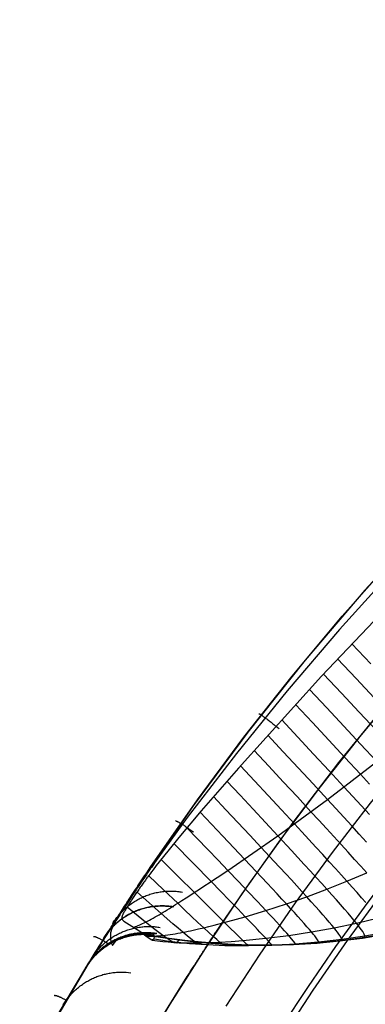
# Model space of a CAD drawing. Header units: millimetres. Extents: x -118 to 118, y -118 to 118.
# Tile 27 of 68: x -103 to -88, y 60 to 103. Entities that reach past the tile are written whole.
import ezdxf

# ---------------------------------------------------------------- set-up
doc = ezdxf.new("R2010")
doc.units = ezdxf.units.MM
doc.header["$MEASUREMENT"] = 0
doc.layers.add('Predefinito', color=5, linetype='Continuous')

msp = doc.modelspace()

# ---------------------------------------------------------------- linework, layer by layer
at = {"layer": 'Predefinito'}
for points in [[(-56.393, 103.083), (-59.917, 101.075), (-63.37, 98.947), (-66.748, 96.701), (-70.046, 94.339), (-73.26, 91.865), (-76.387, 89.282), (-79.423, 86.592), (-82.365, 83.799), (-85.208, 80.906), (-87.95, 77.917), (-90.587, 74.835), (-93.116, 71.663), (-95.534, 68.407), (-97.838, 65.069), (-100.026, 61.653), (-102.094, 58.164)], [(-57.177, 98.046), (-59.658, 96.556), (-62.108, 94.999), (-64.524, 93.375), (-66.903, 91.686), (-69.242, 89.932), (-71.539, 88.116), (-73.791, 86.239), (-75.996, 84.302), (-78.152, 82.307), (-80.257, 80.257), (-82.307, 78.152), (-84.302, 75.996), (-86.239, 73.791), (-88.116, 71.539), (-89.932, 69.242), (-91.686, 66.903), (-93.375, 64.524), (-94.999, 62.108), (-96.556, 59.658), (-98.046, 57.177)], [(-57.612, 91.723), (-59.869, 90.259), (-62.093, 88.741), (-64.279, 87.172), (-66.426, 85.552), (-68.534, 83.882), (-70.609, 82.157), (-72.637, 80.388), (-74.618, 78.573), (-76.553, 76.714), (-78.449, 74.803), (-80.291, 72.852), (-82.086, 70.855), (-83.834, 68.81), (-85.523, 66.73), (-87.155, 64.613), (-88.729, 62.46), (-90.244, 60.271), (-91.703, 58.046)], [(-97.767, 62.74), (-97.861, 62.736), (-97.954, 62.729), (-98.047, 62.719), (-98.139, 62.706), (-98.23, 62.69), (-98.321, 62.672), (-98.411, 62.651), (-98.5, 62.627), (-98.589, 62.6), (-98.678, 62.57), (-98.765, 62.538), (-98.852, 62.503), (-98.937, 62.465), (-99.021, 62.424), (-99.104, 62.381), (-99.185, 62.336), (-99.264, 62.288), (-99.342, 62.238), (-99.419, 62.185), (-99.494, 62.13), (-99.568, 62.072), (-99.639, 62.012), (-99.709, 61.95), (-99.777, 61.886), (-99.842, 61.82), (-99.905, 61.753), (-99.966, 61.683), (-100.025, 61.611), (-100.082, 61.538), (-100.136, 61.463), (-100.188, 61.386), (-100.238, 61.307)], [(-87.092, 62.733), (-87.993, 62.586), (-88.896, 62.466), (-89.799, 62.374), (-90.703, 62.309), (-91.604, 62.271), (-92.502, 62.26), (-93.397, 62.276), (-94.286, 62.319), (-95.168, 62.387), (-96.043, 62.48), (-96.91, 62.598), (-97.767, 62.74)], [(-87.226, 62.709), (-88.257, 62.548), (-89.294, 62.422), (-90.334, 62.332), (-91.377, 62.278), (-92.421, 62.26), (-93.465, 62.279), (-94.508, 62.333), (-95.548, 62.424), (-96.585, 62.551), (-97.616, 62.713)], [(-97.232, 62.648), (-97.171, 62.639), (-96.165, 62.495), (-95.155, 62.385), (-94.141, 62.31), (-93.126, 62.269), (-92.109, 62.262), (-91.095, 62.289), (-90.079, 62.351), (-89.066, 62.446), (-88.058, 62.576), (-87.055, 62.74)], [(-103.181, 56.213), (-101.742, 58.778), (-100.238, 61.307)], [(-103.181, 56.213), (-101.755, 58.755), (-100.267, 61.261)], [(-97.203, 58.598), (-95.79, 60.881)]]:
    msp.add_lwpolyline(points, dxfattribs=at)
at = {"layer": 'Predefinito', "extrusion": (0.649208, 0.759694, -0.037347)}
msp.add_lwpolyline([(117.5, -136.352), (117.499, -136.271), (117.496, -136.189), (117.49, -136.108), (117.482, -136.026), (117.472, -135.943), (117.46, -135.861), (117.445, -135.779), (117.428, -135.697), (117.408, -135.615), (117.386, -135.533), (117.362, -135.452), (117.335, -135.372), (117.306, -135.292), (117.275, -135.213), (117.242, -135.135), (117.206, -135.058), (117.169, -134.982), (117.129, -134.906), (117.087, -134.833), (117.043, -134.76), (116.997, -134.689), (116.949, -134.619), (116.899, -134.551), (116.848, -134.484), (116.795, -134.42), (116.74, -134.356), (116.684, -134.295), (116.626, -134.236), (116.567, -134.178), (116.507, -134.122), (116.445, -134.068), (116.383, -134.017)], dxfattribs=at)
at = {"layer": 'Predefinito', "extrusion": (0.625281, 0.77845, -0.055125)}
msp.add_lwpolyline([(117.5, -136.08), (117.499, -136.006), (117.496, -135.932), (117.492, -135.857), (117.485, -135.782), (117.477, -135.708), (117.467, -135.633), (117.454, -135.558), (117.44, -135.484), (117.424, -135.409), (117.406, -135.335), (117.386, -135.261), (117.364, -135.188), (117.341, -135.115), (117.315, -135.043), (117.288, -134.971), (117.258, -134.9), (117.227, -134.83), (117.194, -134.761), (117.16, -134.692), (117.124, -134.625), (117.086, -134.558), (117.046, -134.493), (117.005, -134.429), (116.962, -134.366), (116.918, -134.304), (116.872, -134.243), (116.825, -134.184), (116.777, -134.127), (116.728, -134.07), (116.677, -134.016), (116.625, -133.962), (116.573, -133.911)], dxfattribs=at)
at = {"layer": 'Predefinito', "extrusion": (0.600556, 0.796056, -0.075019)}
msp.add_lwpolyline([(117.5, -135.677), (117.499, -135.614), (117.497, -135.551), (117.494, -135.488), (117.489, -135.425), (117.483, -135.361), (117.476, -135.298), (117.467, -135.235), (117.457, -135.171), (117.446, -135.108), (117.433, -135.045), (117.418, -134.982), (117.403, -134.92), (117.386, -134.858), (117.368, -134.796), (117.348, -134.734), (117.327, -134.673), (117.305, -134.612), (117.281, -134.552), (117.256, -134.493), (117.23, -134.434), (117.203, -134.375), (117.174, -134.318), (117.145, -134.261), (117.114, -134.204), (117.082, -134.149), (117.049, -134.094), (117.014, -134.04), (116.979, -133.987), (116.943, -133.935), (116.905, -133.884), (116.867, -133.834), (116.828, -133.785)], dxfattribs=at)
at = {"layer": 'Predefinito', "extrusion": (0.587933, 0.804428, -0.085031)}
msp.add_lwpolyline([(117.5, -135.429), (117.499, -135.373), (117.498, -135.317), (117.495, -135.262), (117.492, -135.206), (117.487, -135.15), (117.481, -135.094), (117.474, -135.038), (117.467, -134.982), (117.458, -134.927), (117.448, -134.871), (117.437, -134.815), (117.425, -134.76), (117.411, -134.705), (117.397, -134.65), (117.382, -134.595), (117.366, -134.541), (117.348, -134.487), (117.33, -134.433), (117.311, -134.38), (117.29, -134.327), (117.269, -134.275), (117.247, -134.222), (117.224, -134.171), (117.199, -134.12), (117.174, -134.069), (117.148, -134.019), (117.122, -133.97), (117.094, -133.921), (117.065, -133.873), (117.036, -133.826), (117.006, -133.779), (116.975, -133.733)], dxfattribs=at)
at = {"layer": 'Predefinito', "extrusion": (0.581542, 0.808483, -0.090354)}
msp.add_lwpolyline([(117.5, -135.289), (117.498, -135.186), (117.493, -135.082), (117.484, -134.979), (117.471, -134.876), (117.455, -134.773), (117.436, -134.67), (117.412, -134.568), (117.385, -134.467), (117.355, -134.367), (117.321, -134.268), (117.284, -134.17), (117.243, -134.074), (117.199, -133.979), (117.152, -133.887), (117.103, -133.796), (117.05, -133.708)], dxfattribs=at)
at = {"layer": 'Predefinito', "extrusion": (0.575299, 0.812735, -0.092158)}
msp.add_lwpolyline([(117.5, -135.187), (117.499, -135.094), (117.494, -134.999), (117.487, -134.905), (117.476, -134.811), (117.463, -134.717), (117.447, -134.624), (117.427, -134.53), (117.405, -134.438), (117.38, -134.346), (117.352, -134.255), (117.321, -134.165), (117.287, -134.077), (117.25, -133.989), (117.211, -133.903), (117.17, -133.819), (117.126, -133.736)], dxfattribs=at)
at = {"layer": 'Predefinito', "extrusion": (0.568457, 0.816114, -0.103995)}
msp.add_lwpolyline([(117.5, -134.943), (117.499, -134.859), (117.495, -134.774), (117.489, -134.69), (117.481, -134.605), (117.47, -134.521), (117.457, -134.436), (117.441, -134.352), (117.423, -134.269), (117.403, -134.186), (117.38, -134.104), (117.355, -134.022), (117.328, -133.942), (117.298, -133.862), (117.266, -133.783), (117.233, -133.705), (117.197, -133.629)], dxfattribs=at)
at = {"layer": 'Predefinito', "extrusion": (0.560274, 0.824191, -0.082473)}
msp.add_lwpolyline([(117.5, -135.093), (117.499, -135.024), (117.497, -134.956), (117.493, -134.888), (117.488, -134.82), (117.481, -134.751), (117.472, -134.683), (117.462, -134.616), (117.45, -134.548), (117.437, -134.481), (117.422, -134.413), (117.406, -134.347), (117.388, -134.281), (117.369, -134.215), (117.348, -134.15), (117.326, -134.085), (117.302, -134.021)], dxfattribs=at)
at = {"layer": 'Predefinito', "extrusion": (0.562933, 0.821384, -0.091839)}
msp.add_lwpolyline([(117.5, -135.019), (117.499, -134.946), (117.496, -134.872), (117.492, -134.798), (117.485, -134.724), (117.477, -134.65), (117.467, -134.577), (117.455, -134.503), (117.442, -134.43), (117.426, -134.357), (117.409, -134.285), (117.39, -134.213), (117.369, -134.142), (117.346, -134.071), (117.322, -134.001), (117.296, -133.932), (117.268, -133.864)], dxfattribs=at)
at = {"layer": 'Predefinito', "extrusion": (0.55599, 0.824595, -0.104493)}
msp.add_lwpolyline([(117.5, -134.774), (117.499, -134.71), (117.497, -134.647), (117.494, -134.584), (117.489, -134.521), (117.483, -134.458), (117.476, -134.394), (117.467, -134.332), (117.457, -134.269), (117.446, -134.206), (117.433, -134.144), (117.419, -134.082), (117.404, -134.02), (117.387, -133.959), (117.37, -133.898), (117.35, -133.838), (117.33, -133.778)], dxfattribs=at)
at = {"layer": 'Predefinito', "extrusion": (0.052898, 0.980972, 0.186804)}
msp.add_lwpolyline([(88.369, -151.837), (93.458, -169.468)], dxfattribs=at)
at = {"layer": 'Predefinito', "extrusion": (0.511132, 0.776454, -0.368597)}
msp.add_lwpolyline([(117.5, -125.705), (117.5, -125.651), (117.498, -125.598), (117.496, -125.544), (117.492, -125.491), (117.488, -125.437), (117.483, -125.384), (117.477, -125.33), (117.469, -125.277), (117.461, -125.224), (117.452, -125.171), (117.442, -125.118), (117.431, -125.066), (117.419, -125.013), (117.406, -124.961), (117.393, -124.91), (117.378, -124.858)], dxfattribs=at)
at = {"layer": 'Predefinito', "extrusion": (0.533323, 0.80383, -0.263484)}
msp.add_lwpolyline([(117.5, -130.58), (117.499, -130.524), (117.498, -130.468), (117.495, -130.412), (117.492, -130.356), (117.487, -130.3), (117.481, -130.245), (117.474, -130.189), (117.466, -130.133), (117.458, -130.078), (117.448, -130.022), (117.437, -129.967), (117.425, -129.912), (117.412, -129.858), (117.398, -129.803), (117.383, -129.749), (117.367, -129.696)], dxfattribs=at)
at = {"layer": 'Predefinito', "extrusion": (0.479872, 0.734456, -0.479893)}
msp.add_lwpolyline([(117.5, -118.476), (117.498, -118.372), (117.493, -118.268), (117.484, -118.164), (117.471, -118.06), (117.455, -117.957), (117.435, -117.855), (117.412, -117.753), (117.385, -117.653)], dxfattribs=at)
at = {"layer": 'Predefinito', "extrusion": (-0.397913, -0.617268, 0.678709)}
msp.add_lwpolyline([(-117.5, -98.803), (-117.498, -98.701), (-117.493, -98.599), (-117.484, -98.497), (-117.472, -98.395), (-117.456, -98.293), (-117.437, -98.192), (-117.415, -98.093), (-117.389, -97.994)], dxfattribs=at)
at = {"layer": 'Predefinito', "extrusion": (-0.218679, -0.345717, 0.912502)}
msp.add_lwpolyline([(-117.5, -54.454), (-117.499, -54.391), (-117.497, -54.328), (-117.494, -54.265), (-117.489, -54.202), (-117.483, -54.139), (-117.476, -54.076), (-117.467, -54.013), (-117.457, -53.95), (-117.446, -53.888), (-117.433, -53.826), (-117.419, -53.764), (-117.404, -53.703), (-117.388, -53.641), (-117.37, -53.581), (-117.351, -53.521), (-117.331, -53.461)], dxfattribs=at)
at = {"layer": 'Predefinito', "extrusion": (-0.302943, -0.475068, 0.826158)}
msp.add_lwpolyline([(-117.5, -75.432), (-117.5, -75.377), (-117.498, -75.323), (-117.496, -75.269), (-117.492, -75.215), (-117.488, -75.161), (-117.482, -75.107), (-117.476, -75.053), (-117.469, -74.999), (-117.46, -74.945), (-117.451, -74.891), (-117.441, -74.838), (-117.429, -74.785), (-117.417, -74.732), (-117.404, -74.679), (-117.39, -74.627), (-117.375, -74.575)], dxfattribs=at)
at = {"layer": 'Predefinito', "extrusion": (-0.095083, -0.152994, 0.983642)}
msp.add_lwpolyline([(-117.5, -23.379), (-117.499, -23.32), (-117.498, -23.261), (-117.495, -23.202), (-117.491, -23.143), (-117.485, -23.083), (-117.479, -23.024), (-117.471, -22.965), (-117.463, -22.906), (-117.453, -22.847), (-117.441, -22.788), (-117.429, -22.729), (-117.415, -22.671), (-117.401, -22.612), (-117.385, -22.554), (-117.367, -22.497), (-117.349, -22.439), (-117.33, -22.382), (-117.309, -22.326), (-117.287, -22.27), (-117.265, -22.214), (-117.241, -22.159), (-117.216, -22.104), (-117.19, -22.05), (-117.163, -21.997), (-117.135, -21.944), (-117.106, -21.892), (-117.076, -21.84), (-117.045, -21.79), (-117.013, -21.74), (-116.98, -21.691), (-116.946, -21.642), (-116.912, -21.594)], dxfattribs=at)
at = {"layer": 'Predefinito', "extrusion": (-0.131472, -0.210058, 0.968809)}
msp.add_lwpolyline([(-117.5, -32.58), (-117.499, -32.489), (-117.494, -32.397), (-117.487, -32.305), (-117.477, -32.213), (-117.465, -32.122), (-117.449, -32.03), (-117.431, -31.939), (-117.409, -31.849), (-117.385, -31.759), (-117.359, -31.67), (-117.329, -31.582), (-117.297, -31.496), (-117.262, -31.41), (-117.225, -31.326), (-117.185, -31.243), (-117.143, -31.161)], dxfattribs=at)
at = {"layer": 'Predefinito', "extrusion": (-0.163984, -0.26079, 0.951366)}
msp.add_lwpolyline([(-117.5, -40.759), (-117.499, -40.682), (-117.496, -40.605), (-117.491, -40.528), (-117.484, -40.451), (-117.475, -40.374), (-117.464, -40.298), (-117.451, -40.221), (-117.436, -40.145), (-117.42, -40.069), (-117.401, -39.994), (-117.38, -39.919), (-117.357, -39.845), (-117.333, -39.772), (-117.307, -39.7), (-117.278, -39.628), (-117.249, -39.557)], dxfattribs=at)
at = {"layer": 'Predefinito', "extrusion": (0.008108, 0.013314, 0.999878)}
msp.add_lwpolyline([(-99.468, 62.571), (-99.44, 62.617), (-99.411, 62.661), (-99.382, 62.706), (-99.351, 62.75), (-99.319, 62.794), (-99.286, 62.837), (-99.252, 62.88), (-99.218, 62.923), (-99.182, 62.965), (-99.146, 63.007), (-99.108, 63.048), (-99.07, 63.089), (-99.031, 63.129), (-98.991, 63.168), (-98.95, 63.207), (-98.908, 63.245), (-98.866, 63.283), (-98.822, 63.319), (-98.778, 63.355), (-98.733, 63.391), (-98.687, 63.425), (-98.641, 63.459), (-98.594, 63.491), (-98.546, 63.523), (-98.497, 63.554), (-98.448, 63.585), (-98.398, 63.614), (-98.347, 63.642), (-98.296, 63.669), (-98.245, 63.696), (-98.193, 63.721), (-98.14, 63.746), (-98.087, 63.769), (-98.033, 63.791), (-97.979, 63.812), (-97.925, 63.833), (-97.87, 63.852), (-97.815, 63.87), (-97.76, 63.887), (-97.705, 63.903), (-97.649, 63.918), (-97.593, 63.931), (-97.537, 63.944), (-97.481, 63.955), (-97.425, 63.966), (-97.369, 63.975), (-97.312, 63.983), (-97.256, 63.99), (-97.2, 63.997), (-97.144, 64.002), (-97.088, 64.005), (-97.032, 64.008), (-96.976, 64.01), (-96.92, 64.011), (-96.865, 64.011), (-96.81, 64.009), (-96.755, 64.007), (-96.7, 64.004), (-96.646, 64), (-96.592, 63.995), (-96.539, 63.988), (-96.486, 63.981), (-96.433, 63.973), (-96.38, 63.965)], dxfattribs=at)
at = {"layer": 'Predefinito', "extrusion": (0.011762, 0.01929, 0.999745)}
msp.add_lwpolyline([(117.5, -2.388), (117.5, -2.441), (117.498, -2.494), (117.496, -2.547), (117.492, -2.601), (117.488, -2.655), (117.483, -2.709), (117.476, -2.763), (117.469, -2.817), (117.461, -2.871), (117.451, -2.925), (117.441, -2.98), (117.43, -3.034), (117.417, -3.089), (117.403, -3.143), (117.389, -3.197), (117.373, -3.251), (117.356, -3.305), (117.339, -3.359), (117.32, -3.412), (117.3, -3.466), (117.279, -3.519), (117.257, -3.571), (117.234, -3.624), (117.209, -3.676), (117.184, -3.727), (117.158, -3.779), (117.131, -3.829), (117.103, -3.88), (117.074, -3.929), (117.044, -3.979), (117.012, -4.027), (116.98, -4.075), (116.948, -4.123), (116.914, -4.169), (116.879, -4.216), (116.843, -4.261), (116.807, -4.306), (116.77, -4.349), (116.732, -4.393), (116.693, -4.435), (116.653, -4.477), (116.613, -4.517), (116.572, -4.557), (116.531, -4.596), (116.488, -4.634), (116.446, -4.671), (116.402, -4.708), (116.358, -4.743), (116.314, -4.778), (116.269, -4.811), (116.223, -4.844), (116.177, -4.875), (116.131, -4.906), (116.084, -4.936), (116.037, -4.964), (115.989, -4.992), (115.942, -5.019), (115.894, -5.044), (115.846, -5.069), (115.797, -5.093), (115.748, -5.116), (115.7, -5.138), (115.651, -5.158), (115.602, -5.178)], dxfattribs=at)
at = {"layer": 'Predefinito', "extrusion": (0.007893, 0.012927, 0.999885)}
msp.add_lwpolyline([(-99.473, 62.561), (-99.445, 62.605), (-99.416, 62.65), (-99.386, 62.694), (-99.356, 62.737), (-99.324, 62.781), (-99.292, 62.824), (-99.259, 62.866), (-99.225, 62.909), (-99.189, 62.95), (-99.153, 62.992), (-99.117, 63.032), (-99.079, 63.072), (-99.04, 63.112), (-99.001, 63.151), (-98.96, 63.189), (-98.919, 63.227), (-98.877, 63.264), (-98.834, 63.301), (-98.791, 63.336), (-98.746, 63.371), (-98.701, 63.406), (-98.655, 63.439), (-98.609, 63.471), (-98.562, 63.503), (-98.514, 63.534), (-98.465, 63.564), (-98.416, 63.593), (-98.366, 63.621), (-98.316, 63.649), (-98.265, 63.675), (-98.214, 63.7), (-98.162, 63.725), (-98.11, 63.748), (-98.057, 63.77), (-98.004, 63.792), (-97.95, 63.812), (-97.897, 63.831), (-97.843, 63.849), (-97.788, 63.867), (-97.733, 63.883), (-97.679, 63.898), (-97.624, 63.912), (-97.568, 63.925), (-97.513, 63.937), (-97.458, 63.947), (-97.402, 63.957), (-97.347, 63.966), (-97.291, 63.973), (-97.236, 63.98), (-97.18, 63.985), (-97.125, 63.99), (-97.07, 63.993), (-97.014, 63.996), (-96.96, 63.997), (-96.905, 63.997), (-96.85, 63.997), (-96.796, 63.995), (-96.742, 63.992), (-96.688, 63.989), (-96.635, 63.984), (-96.582, 63.979), (-96.529, 63.973), (-96.477, 63.966), (-96.425, 63.957)], dxfattribs=at)
at = {"layer": 'Predefinito', "extrusion": (0.00068629, 0.001124, 0.999999)}
msp.add_lwpolyline([(-100.204, 61.363), (-100.176, 61.408), (-100.147, 61.452), (-100.118, 61.496), (-100.087, 61.54), (-100.056, 61.583), (-100.024, 61.626), (-99.991, 61.668), (-99.956, 61.71), (-99.921, 61.752), (-99.885, 61.793), (-99.849, 61.834), (-99.811, 61.874), (-99.772, 61.913), (-99.733, 61.952), (-99.693, 61.991), (-99.652, 62.028), (-99.61, 62.065), (-99.567, 62.102), (-99.524, 62.137), (-99.479, 62.172), (-99.434, 62.206), (-99.389, 62.24), (-99.342, 62.272), (-99.295, 62.304), (-99.247, 62.335), (-99.199, 62.365), (-99.15, 62.394), (-99.1, 62.422), (-99.05, 62.449), (-99, 62.476), (-98.948, 62.501), (-98.897, 62.525), (-98.845, 62.549), (-98.792, 62.571), (-98.739, 62.592), (-98.686, 62.613), (-98.632, 62.632), (-98.578, 62.65), (-98.524, 62.667), (-98.469, 62.684), (-98.415, 62.699), (-98.36, 62.713), (-98.305, 62.726), (-98.25, 62.738), (-98.194, 62.749), (-98.139, 62.758), (-98.084, 62.767), (-98.028, 62.775), (-97.973, 62.781), (-97.918, 62.787), (-97.862, 62.792), (-97.807, 62.795), (-97.752, 62.798), (-97.697, 62.799), (-97.643, 62.799), (-97.588, 62.799), (-97.534, 62.797), (-97.48, 62.795), (-97.427, 62.792), (-97.373, 62.787), (-97.32, 62.782), (-97.268, 62.776), (-97.216, 62.769), (-97.164, 62.761)], dxfattribs=at)
at = {"layer": 'Predefinito', "extrusion": (0.00243, 0.003978, 0.999989)}
msp.add_lwpolyline([(-100.029, 61.65), (-100.001, 61.694), (-99.972, 61.739), (-99.943, 61.783), (-99.912, 61.826), (-99.881, 61.87), (-99.849, 61.912), (-99.815, 61.955), (-99.781, 61.997), (-99.746, 62.039), (-99.71, 62.08), (-99.673, 62.121), (-99.636, 62.161), (-99.597, 62.2), (-99.558, 62.239), (-99.518, 62.277), (-99.476, 62.315), (-99.435, 62.352), (-99.392, 62.389), (-99.348, 62.424), (-99.304, 62.459), (-99.259, 62.493), (-99.213, 62.527), (-99.167, 62.559), (-99.12, 62.591), (-99.072, 62.622), (-99.024, 62.652), (-98.975, 62.681), (-98.925, 62.709), (-98.875, 62.736), (-98.824, 62.762), (-98.773, 62.788), (-98.721, 62.812), (-98.669, 62.835), (-98.617, 62.858), (-98.564, 62.879), (-98.51, 62.899), (-98.457, 62.919), (-98.403, 62.937), (-98.349, 62.954), (-98.294, 62.97), (-98.239, 62.985), (-98.184, 63), (-98.129, 63.012), (-98.074, 63.024), (-98.019, 63.035), (-97.964, 63.045), (-97.908, 63.054), (-97.853, 63.061), (-97.797, 63.068), (-97.742, 63.074), (-97.687, 63.078), (-97.632, 63.082), (-97.577, 63.084), (-97.522, 63.086), (-97.467, 63.086), (-97.413, 63.086), (-97.359, 63.084), (-97.305, 63.082), (-97.251, 63.078), (-97.198, 63.074), (-97.145, 63.069), (-97.092, 63.062), (-97.04, 63.055), (-96.988, 63.047)], dxfattribs=at)
at = {"layer": 'Predefinito', "extrusion": (0.000332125, 0.000543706, 1)}
msp.add_lwpolyline([(-100.239, 61.305), (-100.184, 61.392), (-100.125, 61.478), (-100.094, 61.521), (-100.063, 61.563), (-100.03, 61.605), (-99.997, 61.646), (-99.963, 61.687), (-99.928, 61.727), (-99.892, 61.767), (-99.855, 61.807), (-99.817, 61.846), (-99.779, 61.884), (-99.739, 61.922), (-99.699, 61.959), (-99.659, 61.996), (-99.617, 62.032), (-99.574, 62.067), (-99.531, 62.101), (-99.487, 62.135), (-99.443, 62.168), (-99.398, 62.2), (-99.352, 62.232), (-99.305, 62.263), (-99.258, 62.292), (-99.21, 62.321), (-99.162, 62.349), (-99.113, 62.377), (-99.063, 62.403), (-99.013, 62.428), (-98.963, 62.453), (-98.912, 62.476), (-98.861, 62.499), (-98.809, 62.521), (-98.757, 62.541), (-98.705, 62.561), (-98.652, 62.579), (-98.599, 62.597), (-98.545, 62.614), (-98.492, 62.629), (-98.438, 62.644), (-98.384, 62.657), (-98.33, 62.67), (-98.276, 62.681), (-98.222, 62.692), (-98.167, 62.701), (-98.113, 62.71), (-98.059, 62.717), (-98.004, 62.724), (-97.95, 62.729), (-97.896, 62.734), (-97.842, 62.737), (-97.788, 62.739), (-97.734, 62.741), (-97.681, 62.741), (-97.627, 62.741), (-97.574, 62.74), (-97.521, 62.737), (-97.468, 62.734), (-97.416, 62.73), (-97.364, 62.725), (-97.261, 62.712)], dxfattribs=at)
at = {"layer": 'Predefinito', "extrusion": (0.000332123, 0.000543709, 1)}
msp.add_lwpolyline([(-100.239, 61.305), (-100.184, 61.393), (-100.154, 61.437), (-100.124, 61.48), (-100.093, 61.523), (-100.061, 61.565), (-100.028, 61.607), (-99.995, 61.649), (-99.96, 61.69), (-99.924, 61.731), (-99.888, 61.771), (-99.851, 61.811), (-99.813, 61.85), (-99.774, 61.889), (-99.734, 61.927), (-99.694, 61.964), (-99.652, 62.001), (-99.61, 62.037), (-99.567, 62.073), (-99.524, 62.107), (-99.479, 62.141), (-99.434, 62.174), (-99.388, 62.207), (-99.342, 62.238), (-99.295, 62.269), (-99.247, 62.299), (-99.199, 62.328), (-99.15, 62.356), (-99.1, 62.383), (-99.05, 62.41), (-99, 62.435), (-98.949, 62.46), (-98.897, 62.483), (-98.845, 62.505), (-98.793, 62.527), (-98.74, 62.547), (-98.687, 62.567), (-98.634, 62.585), (-98.581, 62.603), (-98.527, 62.619), (-98.473, 62.635), (-98.418, 62.649), (-98.364, 62.662), (-98.309, 62.675), (-98.255, 62.686), (-98.2, 62.696), (-98.145, 62.705), (-98.09, 62.713), (-98.035, 62.72), (-97.981, 62.726), (-97.926, 62.731), (-97.871, 62.735), (-97.817, 62.738), (-97.762, 62.74), (-97.708, 62.741), (-97.654, 62.741), (-97.6, 62.74), (-97.547, 62.739), (-97.494, 62.736), (-97.441, 62.732), (-97.388, 62.727), (-97.336, 62.722), (-97.232, 62.708)], dxfattribs=at)
at = {"layer": 'Predefinito', "extrusion": (0.00033213, 0.000543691, 1)}
msp.add_lwpolyline([(-100.239, 61.305), (-100.185, 61.391), (-100.127, 61.475), (-100.066, 61.558), (-100.002, 61.64), (-99.968, 61.68), (-99.934, 61.72), (-99.899, 61.76), (-99.863, 61.798), (-99.826, 61.837), (-99.789, 61.875), (-99.75, 61.912), (-99.711, 61.949), (-99.671, 61.985), (-99.631, 62.02), (-99.589, 62.055), (-99.547, 62.089), (-99.504, 62.122), (-99.461, 62.155), (-99.417, 62.187), (-99.372, 62.218), (-99.326, 62.249), (-99.28, 62.278), (-99.234, 62.307), (-99.186, 62.335), (-99.139, 62.362), (-99.09, 62.389), (-99.042, 62.414), (-98.992, 62.439), (-98.943, 62.462), (-98.893, 62.485), (-98.842, 62.507), (-98.791, 62.528), (-98.74, 62.548), (-98.688, 62.567), (-98.636, 62.585), (-98.584, 62.602), (-98.532, 62.618), (-98.479, 62.633), (-98.426, 62.647), (-98.373, 62.66), (-98.32, 62.672), (-98.267, 62.683), (-98.214, 62.693), (-98.161, 62.703), (-98.107, 62.711), (-98.054, 62.718), (-98, 62.724), (-97.947, 62.729), (-97.894, 62.734), (-97.841, 62.737), (-97.788, 62.739), (-97.735, 62.741), (-97.682, 62.741), (-97.63, 62.741), (-97.526, 62.738), (-97.423, 62.73), (-97.321, 62.72)], dxfattribs=at)
at = {"layer": 'Predefinito', "extrusion": (0.000332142, 0.000543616, 1)}
msp.add_lwpolyline([(-100.239, 61.306), (-100.187, 61.388), (-100.132, 61.469), (-100.073, 61.549), (-100.011, 61.628), (-99.947, 61.706), (-99.879, 61.781), (-99.808, 61.855), (-99.734, 61.927), (-99.658, 61.997), (-99.578, 62.064), (-99.496, 62.129), (-99.454, 62.16), (-99.412, 62.191), (-99.368, 62.221), (-99.325, 62.25), (-99.28, 62.278), (-99.235, 62.306), (-99.19, 62.333), (-99.144, 62.359), (-99.098, 62.385), (-99.051, 62.41), (-99.003, 62.433), (-98.956, 62.456), (-98.907, 62.478), (-98.859, 62.5), (-98.81, 62.52), (-98.761, 62.54), (-98.711, 62.558), (-98.661, 62.576), (-98.611, 62.593), (-98.561, 62.609), (-98.51, 62.624), (-98.46, 62.638), (-98.409, 62.651), (-98.358, 62.664), (-98.307, 62.675), (-98.255, 62.686), (-98.153, 62.704), (-98.05, 62.718), (-97.947, 62.729), (-97.845, 62.737), (-97.743, 62.741), (-97.642, 62.741), (-97.541, 62.738), (-97.442, 62.732)], dxfattribs=at)
at = {"layer": 'Predefinito', "extrusion": (0.000332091, 0.000543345, 1)}
msp.add_lwpolyline([(-100.239, 61.306), (-100.189, 61.385), (-100.136, 61.462), (-100.081, 61.539), (-100.022, 61.615), (-99.961, 61.689), (-99.897, 61.762), (-99.83, 61.833), (-99.761, 61.902), (-99.688, 61.969), (-99.614, 62.034), (-99.536, 62.097), (-99.457, 62.158), (-99.375, 62.216), (-99.291, 62.272), (-99.205, 62.324), (-99.117, 62.374), (-99.028, 62.421), (-98.936, 62.465), (-98.844, 62.506), (-98.75, 62.544), (-98.655, 62.578), (-98.559, 62.61), (-98.462, 62.637), (-98.365, 62.662), (-98.267, 62.683), (-98.169, 62.701), (-98.071, 62.716), (-97.972, 62.727), (-97.874, 62.735), (-97.777, 62.74), (-97.68, 62.741), (-97.584, 62.74)], dxfattribs=at)
at = {"layer": 'Predefinito', "extrusion": (-0.035257, -0.057613, 0.997716)}
msp.add_lwpolyline([(-117.5, -8.304), (-117.499, -8.213), (-117.494, -8.122), (-117.487, -8.031), (-117.478, -7.938), (-117.465, -7.846), (-117.449, -7.754), (-117.43, -7.662), (-117.409, -7.57), (-117.384, -7.478), (-117.356, -7.387), (-117.326, -7.296), (-117.292, -7.207), (-117.256, -7.118), (-117.216, -7.03), (-117.174, -6.944), (-117.129, -6.859), (-117.081, -6.775), (-117.031, -6.693), (-116.978, -6.613), (-116.922, -6.535), (-116.865, -6.458), (-116.805, -6.384), (-116.743, -6.312), (-116.678, -6.242), (-116.612, -6.174), (-116.545, -6.109), (-116.475, -6.046), (-116.404, -5.986), (-116.332, -5.928), (-116.258, -5.873), (-116.183, -5.821), (-116.107, -5.771)], dxfattribs=at)
at = {"layer": 'Predefinito', "extrusion": (-0.057829, -0.09394, 0.993897)}
msp.add_lwpolyline([(-117.5, -13.941), (-117.499, -13.863), (-117.496, -13.785), (-117.491, -13.706), (-117.484, -13.627), (-117.474, -13.548), (-117.463, -13.469), (-117.449, -13.39), (-117.433, -13.311), (-117.415, -13.233), (-117.395, -13.154), (-117.373, -13.076), (-117.348, -12.999), (-117.322, -12.922), (-117.293, -12.846), (-117.262, -12.771), (-117.23, -12.696), (-117.195, -12.622), (-117.158, -12.55), (-117.119, -12.478), (-117.079, -12.408), (-117.036, -12.339), (-116.992, -12.271), (-116.946, -12.204), (-116.899, -12.139), (-116.849, -12.075), (-116.799, -12.013), (-116.747, -11.953), (-116.693, -11.894), (-116.638, -11.837), (-116.582, -11.781), (-116.525, -11.728), (-116.467, -11.676)], dxfattribs=at)
at = {"layer": 'Predefinito', "extrusion": (0.999942, -0.000142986, -0.010739)}
msp.add_lwpolyline([(62.625, -101.038), (62.47, -112.656)], dxfattribs=at)
at = {"layer": 'Predefinito', "extrusion": (0.001628, 0.002675, 0.999995)}
msp.add_lwpolyline([(-100.191, 61.385), (-100.163, 61.43), (-100.135, 61.474), (-100.105, 61.518), (-100.074, 61.562), (-100.043, 61.606), (-100.01, 61.649), (-99.977, 61.692), (-99.943, 61.734), (-99.907, 61.776), (-99.871, 61.818), (-99.834, 61.859), (-99.796, 61.899), (-99.757, 61.939), (-99.718, 61.978), (-99.677, 62.017), (-99.636, 62.055), (-99.593, 62.092), (-99.55, 62.129), (-99.507, 62.165), (-99.462, 62.2), (-99.417, 62.234), (-99.371, 62.268), (-99.324, 62.3), (-99.276, 62.332), (-99.228, 62.363), (-99.179, 62.393), (-99.13, 62.422), (-99.08, 62.451), (-99.029, 62.478), (-98.978, 62.504), (-98.926, 62.53), (-98.874, 62.554), (-98.822, 62.578), (-98.769, 62.6), (-98.715, 62.621), (-98.661, 62.642), (-98.607, 62.661), (-98.553, 62.679), (-98.498, 62.696), (-98.443, 62.712), (-98.388, 62.727), (-98.332, 62.741), (-98.277, 62.754), (-98.221, 62.766), (-98.166, 62.777), (-98.11, 62.786), (-98.054, 62.795), (-97.998, 62.802), (-97.942, 62.809), (-97.886, 62.814), (-97.831, 62.818), (-97.775, 62.822), (-97.72, 62.824), (-97.665, 62.825), (-97.61, 62.825), (-97.555, 62.824), (-97.5, 62.822), (-97.446, 62.82), (-97.392, 62.816), (-97.339, 62.811), (-97.285, 62.805), (-97.232, 62.799), (-97.18, 62.791), (-97.128, 62.783)], dxfattribs=at)
at = {"layer": 'Predefinito', "extrusion": (-0.0077, -0.012648, 0.99989)}
msp.add_lwpolyline([(-101.255, 59.637), (-101.2, 59.725), (-101.141, 59.811), (-101.11, 59.854), (-101.079, 59.896), (-101.046, 59.938), (-101.013, 59.979), (-100.978, 60.02), (-100.943, 60.061), (-100.907, 60.101), (-100.87, 60.141), (-100.833, 60.18), (-100.794, 60.218), (-100.755, 60.256), (-100.715, 60.293), (-100.674, 60.33), (-100.632, 60.366), (-100.59, 60.401), (-100.546, 60.436), (-100.503, 60.47), (-100.458, 60.503), (-100.413, 60.535), (-100.367, 60.567), (-100.32, 60.597), (-100.273, 60.627), (-100.225, 60.656), (-100.177, 60.684), (-100.128, 60.712), (-100.078, 60.738), (-100.028, 60.763), (-99.978, 60.788), (-99.927, 60.811), (-99.876, 60.834), (-99.824, 60.856), (-99.772, 60.876), (-99.719, 60.896), (-99.667, 60.915), (-99.614, 60.932), (-99.56, 60.949), (-99.507, 60.964), (-99.453, 60.979), (-99.399, 60.993), (-99.345, 61.005), (-99.291, 61.017), (-99.237, 61.027), (-99.183, 61.037), (-99.129, 61.045), (-99.074, 61.053), (-99.02, 61.059), (-98.966, 61.065), (-98.912, 61.069), (-98.858, 61.072), (-98.804, 61.075), (-98.75, 61.076), (-98.697, 61.077), (-98.644, 61.077), (-98.591, 61.075), (-98.538, 61.073), (-98.485, 61.07), (-98.381, 61.061), (-98.279, 61.048)], dxfattribs=at)
at = {"layer": 'Predefinito', "extrusion": (1, 0, 0)}
msp.add_lwpolyline([(62.26, 0), (62.26, -100)], dxfattribs=at)
at = {"layer": 'Predefinito'}
for points in [[(-56.782, 95.569, -161), (-59.124, 94.128, -161), (-61.432, 92.631, -161), (-63.706, 91.079, -161), (-65.944, 89.473, -161), (-68.143, 87.815, -161), (-70.303, 86.104, -161), (-72.422, 84.343, -161), (-74.499, 82.531, -161), (-76.53, 80.671, -161), (-78.517, 78.763, -161), (-80.459, 76.805, -161), (-82.352, 74.8, -161), (-84.194, 72.751, -161), (-85.984, 70.657, -161), (-87.72, 68.521, -161), (-89.401, 66.342, -161), (-91.024, 64.123, -161), (-92.589, 61.865, -161), (-94.093, 59.57, -161)], [(-56.404, 92.808, -153.68), (-58.228, 91.667, -153.681), (-60.031, 90.492, -153.681), (-61.812, 89.282, -153.681), (-63.571, 88.038, -153.681), (-65.306, 86.761, -153.681), (-67.017, 85.451, -153.681), (-68.703, 84.109, -153.68), (-70.364, 82.735, -153.68), (-71.997, 81.329, -153.68), (-73.604, 79.893, -153.68), (-75.182, 78.426, -153.68), (-76.731, 76.93, -153.68), (-78.251, 75.404, -153.68), (-79.74, 73.849, -153.68), (-81.198, 72.266, -153.68), (-82.624, 70.655, -153.68), (-84.017, 69.017, -153.68), (-85.377, 67.352, -153.679), (-86.702, 65.66, -153.679), (-87.992, 63.943, -153.679), (-89.246, 62.2, -153.679), (-90.462, 60.434, -153.679), (-91.641, 58.645, -153.679)], [(-83.466, 80.839, -134.128), (-89.861, 74.127, -134.115), (-93.533, 70.075, -134.188), (-95.181, 68.181, -134.289), (-96.159, 67.012, -134.379), (-96.65, 66.408, -134.439), (-97.154, 65.77, -134.517), (-97.293, 65.59, -134.532), (-97.361, 65.499, -134.536), (-97.43, 65.408, -134.537), (-97.498, 65.317, -134.535), (-97.531, 65.271, -134.532), (-97.565, 65.225, -134.529), (-97.598, 65.179, -134.524), (-97.632, 65.134, -134.518), (-97.665, 65.088, -134.511), (-97.698, 65.042, -134.503), (-97.731, 64.997, -134.494), (-97.763, 64.951, -134.484), (-97.796, 64.906, -134.472), (-97.828, 64.86, -134.458), (-97.861, 64.814, -134.444), (-97.893, 64.768, -134.427), (-97.926, 64.721, -134.409), (-97.958, 64.675, -134.389), (-97.99, 64.629, -134.368), (-98.021, 64.583, -134.345), (-98.052, 64.538, -134.321), (-98.082, 64.494, -134.295), (-98.112, 64.45, -134.268), (-98.141, 64.407, -134.239), (-98.171, 64.363, -134.208), (-98.2, 64.32, -134.176), (-98.228, 64.277, -134.142), (-98.256, 64.235, -134.107), (-98.283, 64.194, -134.07), (-98.31, 64.153, -134.031), (-98.336, 64.112, -133.991), (-98.362, 64.072, -133.948), (-98.388, 64.033, -133.904), (-98.412, 63.994, -133.857), (-98.436, 63.956, -133.809), (-98.46, 63.918, -133.758), (-98.482, 63.882, -133.706), (-98.504, 63.846, -133.651), (-98.525, 63.811, -133.594), (-98.545, 63.777, -133.535), (-98.563, 63.745, -133.474), (-98.572, 63.729, -133.443), (-98.581, 63.713, -133.411), (-98.589, 63.698, -133.378), (-98.597, 63.683, -133.346), (-98.604, 63.669, -133.313), (-98.611, 63.655, -133.279), (-98.625, 63.629, -133.212), (-98.636, 63.604, -133.144), (-98.646, 63.581, -133.076), (-98.654, 63.56, -133.007), (-98.661, 63.541, -132.937), (-98.667, 63.523, -132.868), (-98.671, 63.507, -132.8), (-98.674, 63.492, -132.733), (-98.675, 63.479, -132.667), (-98.676, 63.467, -132.602), (-98.676, 63.446, -132.475), (-98.672, 63.428, -132.352), (-98.667, 63.412, -132.231), (-98.661, 63.399, -132.114), (-98.644, 63.376, -131.887), (-98.58, 63.322, -131.231), (-97.874, 62.882, -124.768), (-97.61, 62.678, -121.154), (-97.473, 62.57, -118.419), (-97.354, 62.493, -114.742), (-97.256, 62.535, -107.363), (-97.232, 62.648, -100)], [(-100.238, 61.307, 0), (-100.368, 61.094, -115.495), (-100.353, 61.119, -117.217), (-100.292, 61.219, -120.661), (-100.177, 61.408, -124.099), (-100.093, 61.544, -125.813), (-99.986, 61.717, -127.523), (-99.923, 61.82, -128.375), (-99.851, 61.936, -129.224), (-99.768, 62.069, -130.071), (-99.673, 62.221, -130.913), (-99.62, 62.307, -131.331), (-99.561, 62.401, -131.747), (-99.495, 62.506, -132.16), (-99.46, 62.562, -132.365), (-99.422, 62.622, -132.569), (-99.381, 62.687, -132.77), (-99.337, 62.756, -132.97), (-99.314, 62.793, -133.068), (-99.29, 62.831, -133.166), (-99.265, 62.871, -133.263), (-99.238, 62.913, -133.36), (-99.211, 62.956, -133.455), (-99.182, 63.001, -133.55), (-99.153, 63.048, -133.644), (-99.122, 63.096, -133.736), (-99.089, 63.147, -133.827), (-99.056, 63.2, -133.917), (-99.021, 63.255, -134.005), (-98.985, 63.311, -134.091), (-98.947, 63.37, -134.175), (-98.908, 63.43, -134.257), (-98.868, 63.493, -134.337), (-98.827, 63.557, -134.415), (-98.784, 63.624, -134.491), (-98.74, 63.692, -134.565), (-98.695, 63.762, -134.636), (-98.648, 63.834, -134.705), (-98.601, 63.907, -134.771), (-98.552, 63.982, -134.834), (-98.503, 64.058, -134.894), (-98.452, 64.135, -134.951), (-98.401, 64.214, -135.006), (-98.349, 64.294, -135.057), (-98.296, 64.375, -135.106), (-98.242, 64.457, -135.152), (-98.187, 64.541, -135.194), (-98.132, 64.625, -135.234), (-98.076, 64.71, -135.271), (-98.019, 64.796, -135.306), (-97.962, 64.883, -135.337), (-97.904, 64.97, -135.366), (-97.846, 65.057, -135.393), (-97.787, 65.145, -135.417), (-97.728, 65.234, -135.438), (-97.669, 65.323, -135.457), (-97.609, 65.412, -135.474), (-97.549, 65.501, -135.489), (-97.429, 65.68, -135.514), (-95.343, 68.673, -135.851), (-93.294, 71.431, -136.12), (-91.163, 74.132, -136.323), (-88.952, 76.771, -136.468), (-86.664, 79.345, -136.559)], [(-86.698, 78.82, -135.186), (-89.072, 76.181, -135.154), (-91.378, 73.482, -135.109), (-93.617, 70.721, -135.059), (-95.787, 67.888, -135.019), (-97.235, 65.885, -135.014), (-97.358, 65.708, -135.013), (-97.418, 65.622, -135.011), (-97.478, 65.536, -135.006), (-97.536, 65.452, -135), (-97.593, 65.368, -134.991), (-97.65, 65.285, -134.98), (-97.706, 65.203, -134.967), (-97.762, 65.122, -134.951), (-97.817, 65.041, -134.932), (-97.871, 64.96, -134.911), (-97.925, 64.88, -134.886), (-97.979, 64.801, -134.859), (-98.031, 64.722, -134.829), (-98.083, 64.644, -134.795), (-98.134, 64.568, -134.759), (-98.184, 64.494, -134.719), (-98.232, 64.42, -134.677), (-98.28, 64.348, -134.632), (-98.326, 64.277, -134.584), (-98.372, 64.207, -134.532), (-98.417, 64.139, -134.478), (-98.461, 64.072, -134.422), (-98.503, 64.007, -134.362), (-98.545, 63.943, -134.3), (-98.565, 63.912, -134.267), (-98.585, 63.881, -134.235), (-98.604, 63.851, -134.201), (-98.623, 63.821, -134.167), (-98.642, 63.792, -134.133), (-98.661, 63.763, -134.097), (-98.696, 63.708, -134.025), (-98.73, 63.654, -133.951), (-98.763, 63.603, -133.875), (-98.794, 63.553, -133.796), (-98.824, 63.506, -133.716), (-98.852, 63.461, -133.633), (-98.879, 63.418, -133.548), (-98.904, 63.377, -133.462), (-98.927, 63.338, -133.373), (-98.949, 63.302, -133.283), (-98.969, 63.268, -133.192), (-98.987, 63.236, -133.099), (-99.005, 63.206, -133.005), (-99.02, 63.178, -132.91), (-99.034, 63.152, -132.814), (-99.047, 63.127, -132.717), (-99.059, 63.104, -132.62), (-99.07, 63.083, -132.521), (-99.089, 63.043, -132.321), (-99.105, 63.007, -132.119), (-99.13, 62.945, -131.708), (-99.147, 62.891, -131.293), (-99.17, 62.801, -130.457), (-99.182, 62.727, -129.616), (-99.181, 62.509, -126.239), (-99.153, 62.369, -122.844), (-99.087, 62.251, -116.02), (-98.931, 62.468, 0)], [(-87.692, 74.665, -133.095), (-88.534, 75.555, -134.113)], [(-87.537, 73.165, -132.015), (-88.339, 74.017, -133.081), (-89.157, 74.886, -134.113)], [(-87.448, 71.73, -130.871), (-88.206, 72.54, -131.988), (-88.984, 73.37, -133.068), (-89.778, 74.216, -134.115)], [(-87.431, 70.368, -129.658), (-88.142, 71.132, -130.828), (-88.876, 71.918, -131.959), (-89.628, 72.723, -133.055), (-90.396, 73.545, -134.118)], [(-95.79, 60.881, -132), (-95.789, 60.883, -132.104), (-95.786, 60.887, -132.207), (-95.782, 60.894, -132.31), (-95.775, 60.904, -132.413), (-95.767, 60.918, -132.515), (-95.757, 60.934, -132.617), (-95.745, 60.952, -132.718), (-95.731, 60.974, -132.819), (-95.715, 60.999, -132.918), (-95.698, 61.026, -133.017), (-95.679, 61.056, -133.114), (-95.658, 61.089, -133.21), (-95.635, 61.125, -133.305), (-95.61, 61.163, -133.398), (-95.584, 61.204, -133.49), (-95.556, 61.248, -133.58), (-95.526, 61.294, -133.668), (-95.495, 61.343, -133.755), (-95.462, 61.394, -133.839), (-95.445, 61.421, -133.88), (-95.428, 61.448, -133.921), (-95.41, 61.475, -133.961), (-95.392, 61.503, -134), (-95.373, 61.532, -134.039), (-95.354, 61.562, -134.078), (-95.335, 61.592, -134.116), (-95.315, 61.623, -134.153), (-95.295, 61.654, -134.189), (-95.274, 61.686, -134.225), (-95.253, 61.718, -134.261), (-95.232, 61.751, -134.296), (-95.21, 61.784, -134.33), (-95.188, 61.818, -134.363), (-95.166, 61.852, -134.395), (-95.143, 61.887, -134.427), (-95.12, 61.922, -134.458), (-95.097, 61.958, -134.488), (-95.074, 61.994, -134.518), (-95.05, 62.03, -134.546), (-95.026, 62.067, -134.574), (-95.002, 62.104, -134.601), (-94.977, 62.142, -134.627), (-94.952, 62.18, -134.652), (-94.927, 62.218, -134.677), (-94.902, 62.257, -134.7), (-94.876, 62.296, -134.723), (-94.85, 62.335, -134.745), (-94.824, 62.375, -134.766), (-94.798, 62.415, -134.786), (-94.772, 62.455, -134.806), (-94.745, 62.495, -134.824), (-94.718, 62.536, -134.842), (-94.691, 62.577, -134.859), (-94.664, 62.618, -134.874), (-94.636, 62.66, -134.889), (-94.609, 62.701, -134.903), (-94.581, 62.743, -134.916), (-94.553, 62.785, -134.928), (-94.525, 62.827, -134.939), (-94.497, 62.87, -134.95), (-94.468, 62.912, -134.959), (-94.44, 62.955, -134.967), (-94.411, 62.998, -134.975), (-94.383, 63.041, -134.981), (-94.354, 63.084, -134.987), (-94.325, 63.127, -134.991), (-94.296, 63.17, -134.995), (-94.267, 63.213, -134.998), (-94.238, 63.256, -134.999), (-93.063, 64.973, -135), (-91.119, 67.672, -135), (-89.097, 70.313, -135), (-86.996, 72.897, -135)], [(-87.75, 69.366, -128.862), (-88.153, 69.8, -129.597), (-88.838, 70.54, -130.782), (-89.545, 71.3, -131.929), (-90.27, 72.079, -133.042), (-91.012, 72.874, -134.123)], [(-87.752, 68.022, -127.265), (-88.117, 68.418, -128.035), (-88.492, 68.825, -128.791), (-88.876, 69.241, -129.531), (-89.535, 69.953, -130.733), (-90.214, 70.686, -131.899), (-90.912, 71.436, -133.031), (-91.624, 72.201, -134.132)], [(-87.876, 66.809, -125.583), (-88.199, 67.163, -126.388), (-88.534, 67.528, -127.178), (-88.88, 67.906, -127.953), (-89.237, 68.293, -128.714), (-89.603, 68.69, -129.461), (-90.234, 69.372, -130.682), (-90.884, 70.074, -131.867), (-91.552, 70.794, -133.021), (-92.234, 71.528, -134.145)], [(-87.866, 65.448, -122.965), (-88.129, 65.739, -123.82), (-88.406, 66.046, -124.659), (-88.698, 66.367, -125.483), (-89.003, 66.702, -126.292), (-89.32, 67.048, -127.086), (-89.648, 67.405, -127.866), (-89.986, 67.772, -128.633), (-90.332, 68.147, -129.386), (-90.933, 68.798, -130.628), (-91.553, 69.467, -131.836), (-92.189, 70.153, -133.013), (-92.84, 70.853, -134.162)], [(-98.131, 63.058, -127.374), (-98.071, 63.08, -127.444), (-98.01, 63.104, -127.513), (-97.948, 63.129, -127.58), (-97.885, 63.156, -127.646), (-97.822, 63.184, -127.71), (-97.757, 63.214, -127.772), (-97.692, 63.245, -127.833), (-97.626, 63.277, -127.891), (-97.543, 63.319, -127.961), (-97.46, 63.362, -128.028), (-97.375, 63.408, -128.091), (-97.29, 63.455, -128.152), (-97.203, 63.503, -128.209), (-97.116, 63.553, -128.263), (-97.028, 63.605, -128.313), (-96.939, 63.657, -128.36), (-96.85, 63.711, -128.404), (-96.76, 63.765, -128.444), (-96.669, 63.821, -128.481), (-96.578, 63.877, -128.515), (-96.487, 63.934, -128.546), (-96.395, 63.992, -128.574), (-96.303, 64.05, -128.599), (-96.212, 64.108, -128.621), (-96.119, 64.167, -128.641), (-96.027, 64.226, -128.659), (-95.843, 64.345, -128.69), (-94, 65.559, -128.945), (-91.795, 67.087, -129.223), (-89.603, 68.69, -129.461), (-87.431, 70.368, -129.658)], [(-87.914, 64.14, -119.288), (-88.097, 64.35, -120.198), (-88.297, 64.577, -121.096), (-88.512, 64.819, -121.982), (-88.744, 65.077, -122.853), (-88.99, 65.351, -123.709), (-89.251, 65.639, -124.55), (-89.526, 65.941, -125.376), (-89.813, 66.255, -126.189), (-90.111, 66.58, -126.988), (-90.419, 66.915, -127.774), (-90.737, 67.26, -128.546), (-91.063, 67.613, -129.307), (-91.633, 68.229, -130.572), (-92.221, 68.863, -131.805), (-92.825, 69.513, -133.008), (-93.443, 70.177, -134.184)], [(-88.058, 62.576, -100), (-87.984, 62.597, -103.881), (-87.961, 62.671, -107.76), (-87.988, 62.746, -109.698), (-88.051, 62.858, -111.63), (-88.099, 62.931, -112.592), (-88.161, 63.017, -113.55), (-88.237, 63.117, -114.503), (-88.328, 63.232, -115.451), (-88.435, 63.364, -116.393), (-88.559, 63.512, -117.328), (-88.698, 63.675, -118.255), (-88.854, 63.855, -119.173), (-89.025, 64.05, -120.081), (-89.211, 64.261, -120.978), (-89.412, 64.486, -121.862), (-89.628, 64.726, -122.734), (-89.859, 64.981, -123.591), (-90.103, 65.249, -124.434), (-90.359, 65.53, -125.264), (-90.627, 65.822, -126.08), (-90.906, 66.125, -126.884), (-91.194, 66.437, -127.676), (-91.795, 67.087, -129.223), (-92.333, 67.666, -130.514), (-92.888, 68.262, -131.774), (-93.458, 68.874, -133.006), (-94.041, 69.498, -134.213)], [(-89.066, 62.446, -100), (-88.975, 62.521, -107.705), (-89, 62.587, -109.63), (-89.058, 62.686, -111.548), (-89.103, 62.752, -112.504), (-89.16, 62.829, -113.456), (-89.23, 62.92, -114.403), (-89.314, 63.025, -115.346), (-89.414, 63.145, -116.283), (-89.528, 63.28, -117.214), (-89.658, 63.43, -118.137), (-89.802, 63.595, -119.052), (-89.96, 63.774, -119.958), (-90.133, 63.967, -120.853), (-90.319, 64.174, -121.737), (-90.52, 64.395, -122.608), (-90.733, 64.629, -123.467), (-90.959, 64.876, -124.312), (-91.197, 65.135, -125.145), (-91.446, 65.404, -125.966), (-91.704, 65.683, -126.775), (-91.971, 65.97, -127.573), (-92.529, 66.569, -129.134), (-93.033, 67.109, -130.454), (-93.553, 67.665, -131.745), (-94.087, 68.235, -133.009), (-94.634, 68.818, -134.249)], [(-90.079, 62.351, -100), (-89.997, 62.403, -107.647), (-90.02, 62.457, -109.558), (-90.074, 62.544, -111.462), (-90.168, 62.67, -113.357), (-90.232, 62.75, -114.298), (-90.31, 62.844, -115.236), (-90.401, 62.952, -116.168), (-90.507, 63.073, -117.094), (-90.626, 63.209, -118.013), (-90.758, 63.357, -118.925), (-90.904, 63.519, -119.828), (-91.063, 63.695, -120.721), (-91.234, 63.882, -121.604), (-91.418, 64.083, -122.476), (-91.615, 64.295, -123.336), (-91.822, 64.52, -124.184), (-92.041, 64.755, -125.02), (-92.269, 64.999, -125.846), (-92.752, 65.515, -127.464), (-93.264, 66.06, -129.041), (-93.733, 66.557, -130.393), (-94.217, 67.07, -131.717), (-95.222, 68.133, -134.293)], [(-91.095, 62.289, -100), (-91.026, 62.317, -107.587), (-91.048, 62.36, -109.482), (-91.098, 62.431, -111.373), (-91.184, 62.539, -113.253), (-91.243, 62.609, -114.189), (-91.314, 62.691, -115.12), (-91.397, 62.785, -116.047), (-91.493, 62.893, -116.969), (-91.602, 63.012, -117.884), (-91.723, 63.144, -118.792), (-91.855, 63.288, -119.692), (-92, 63.444, -120.584), (-92.156, 63.611, -121.466), (-92.323, 63.79, -122.339), (-92.501, 63.98, -123.2), (-92.69, 64.18, -124.05), (-93.096, 64.609, -125.721), (-93.535, 65.071, -127.351), (-94, 65.559, -128.945), (-94.432, 66.01, -130.331), (-94.877, 66.476, -131.691), (-95.803, 67.443, -134.345)], [(-92.109, 62.262, -100), (-92.057, 62.263, -107.523), (-92.078, 62.293, -109.402), (-92.125, 62.349, -111.277), (-92.204, 62.438, -113.143), (-92.323, 62.565, -114.998), (-92.398, 62.646, -115.919), (-92.485, 62.738, -116.835), (-92.583, 62.841, -117.746), (-92.692, 62.955, -118.65), (-92.811, 63.08, -119.548), (-92.941, 63.216, -120.438), (-93.081, 63.361, -121.319), (-93.232, 63.517, -122.191), (-93.561, 63.858, -123.907), (-93.926, 64.234, -125.586), (-94.319, 64.639, -127.229), (-94.737, 65.067, -128.839), (-95.534, 65.884, -131.663), (-96.376, 66.747, -134.403)], [(-93.126, 62.269, -100), (-93.093, 62.242, -107.458), (-93.159, 62.297, -111.181), (-93.232, 62.365, -113.033), (-93.339, 62.467, -114.874), (-93.484, 62.609, -116.701), (-93.668, 62.79, -118.509), (-93.889, 63.009, -120.292), (-94.146, 63.264, -122.045), (-94.438, 63.553, -123.766), (-94.759, 63.873, -125.454), (-95.106, 64.218, -127.111), (-95.474, 64.584, -128.739), (-96.187, 65.293, -131.65), (-96.941, 66.043, -134.484)], [(-97.584, 62.657, -120.699), (-97.497, 62.656, -120.764), (-97.41, 62.657, -120.827), (-97.321, 62.659, -120.889), (-97.232, 62.663, -120.95), (-97.143, 62.668, -121.009), (-97.052, 62.674, -121.067), (-96.961, 62.682, -121.123), (-96.87, 62.691, -121.178), (-96.761, 62.703, -121.24), (-96.651, 62.716, -121.3), (-96.541, 62.731, -121.358), (-96.43, 62.748, -121.413), (-96.319, 62.766, -121.466), (-96.207, 62.785, -121.517), (-96.094, 62.805, -121.564), (-95.981, 62.827, -121.61), (-95.867, 62.85, -121.652), (-95.753, 62.873, -121.692), (-95.639, 62.898, -121.729), (-95.525, 62.923, -121.765), (-95.41, 62.949, -121.797), (-95.295, 62.975, -121.828), (-95.065, 63.03, -121.883), (-94.835, 63.086, -121.93), (-94.605, 63.144, -121.971), (-93.232, 63.517, -122.191), (-92.323, 63.79, -122.339), (-91.418, 64.083, -122.476), (-90.52, 64.395, -122.608), (-89.628, 64.726, -122.734), (-88.744, 65.077, -122.853), (-87.866, 65.448, -122.965)], [(-94.141, 62.31, -100), (-94.132, 62.252, -107.387), (-94.198, 62.275, -111.076), (-94.265, 62.321, -112.912), (-94.36, 62.396, -114.739), (-94.489, 62.506, -116.554), (-94.649, 62.649, -118.352), (-94.842, 62.824, -120.13), (-95.065, 63.03, -121.883), (-95.317, 63.265, -123.607), (-95.595, 63.526, -125.304), (-95.895, 63.808, -126.975), (-96.212, 64.108, -128.621), (-96.834, 64.699, -131.611), (-97.491, 65.325, -134.535)], [(-95.155, 62.385, -100), (-95.237, 62.288, -110.914), (-95.298, 62.312, -112.725), (-95.382, 62.36, -114.529), (-95.493, 62.437, -116.323), (-95.63, 62.541, -118.103), (-95.793, 62.671, -119.866), (-95.981, 62.827, -121.61), (-96.192, 63.007, -123.33), (-96.425, 63.207, -125.027), (-96.939, 63.657, -128.36), (-98.006, 64.605, -134.356)], [(-96.165, 62.495, -100), (-96.265, 62.354, -110.672), (-96.388, 62.383, -114.212), (-96.589, 62.496, -117.721), (-96.87, 62.691, -121.178), (-97.221, 62.957, -124.567), (-97.626, 63.277, -127.891), (-98.445, 63.942, -133.791)], [(-97.333, 62.485, -113.813), (-97.101, 62.451, -113.92), (-96.865, 62.423, -114.022), (-96.628, 62.4, -114.12), (-96.388, 62.383, -114.212), (-96.139, 62.37, -114.301), (-95.888, 62.362, -114.384), (-95.636, 62.359, -114.46), (-95.382, 62.36, -114.529), (-95.127, 62.365, -114.591), (-94.872, 62.373, -114.647), (-94.616, 62.383, -114.696), (-94.36, 62.396, -114.739), (-93.849, 62.428, -114.812), (-93.339, 62.467, -114.874), (-92.323, 62.565, -114.998), (-91.314, 62.691, -115.12), (-90.31, 62.844, -115.236), (-89.314, 63.025, -115.346), (-88.328, 63.232, -115.451), (-87.35, 63.467, -115.551)], [(-97.767, 62.74, 0), (-97.282, 62.656, -99.219), (-97.257, 62.652, -99.805), (-97.25, 62.651, -99.902), (-97.248, 62.651, -99.927), (-97.245, 62.65, -99.951), (-97.243, 62.65, -99.963), (-97.241, 62.65, -99.976), (-97.24, 62.65, -99.982), (-97.239, 62.65, -99.985), (-97.237, 62.649, -99.994), (-97.237, 62.649, -99.995), (-97.237, 62.649, -99.995), (-97.237, 62.649, -99.996), (-97.237, 62.649, -99.996), (-97.236, 62.649, -99.997), (-97.236, 62.649, -99.997), (-97.236, 62.649, -99.997), (-97.236, 62.649, -99.997), (-97.236, 62.649, -99.998), (-97.236, 62.649, -99.998), (-97.236, 62.649, -99.998), (-97.236, 62.649, -99.998), (-97.236, 62.649, -99.998), (-97.236, 62.649, -99.998), (-97.236, 62.649, -99.998), (-97.236, 62.649, -99.998), (-97.236, 62.649, -99.998), (-97.235, 62.649, -99.998), (-97.235, 62.649, -99.999), (-97.235, 62.649, -99.999), (-97.235, 62.649, -99.999), (-97.235, 62.649, -99.999), (-97.235, 62.649, -99.999), (-97.235, 62.649, -99.999), (-97.235, 62.649, -99.999), (-97.235, 62.649, -99.999), (-97.235, 62.649, -99.999), (-97.235, 62.649, -99.999), (-97.235, 62.649, -99.999), (-97.234, 62.649, -99.999), (-97.234, 62.649, -99.999), (-97.234, 62.649, -100), (-97.234, 62.649, -100), (-97.234, 62.649, -100), (-97.234, 62.649, -100), (-97.234, 62.649, -100), (-97.234, 62.649, -100), (-97.234, 62.649, -100), (-97.234, 62.649, -100), (-97.234, 62.649, -100), (-97.234, 62.649, -100), (-97.234, 62.649, -100), (-97.233, 62.649, -100), (-97.233, 62.649, -100), (-97.233, 62.649, -100), (-97.233, 62.649, -100), (-97.233, 62.649, -100), (-97.233, 62.649, -100), (-97.233, 62.649, -100), (-97.233, 62.649, -100), (-97.233, 62.649, -100), (-97.233, 62.649, -100), (-97.233, 62.649, -100), (-97.233, 62.649, -100), (-97.233, 62.649, -100), (-97.233, 62.649, -100), (-97.233, 62.649, -100), (-97.233, 62.649, -100), (-97.233, 62.649, -100), (-97.233, 62.649, -100), (-97.233, 62.649, -100), (-97.233, 62.649, -100), (-97.233, 62.649, -100), (-97.233, 62.649, -100), (-97.233, 62.649, -100), (-97.233, 62.649, -100), (-97.233, 62.649, -100), (-97.233, 62.649, -100), (-97.233, 62.649, -100), (-97.233, 62.649, -100), (-97.233, 62.649, -100), (-97.233, 62.649, -100), (-97.233, 62.649, -100), (-97.233, 62.649, -100), (-97.233, 62.649, -100), (-97.233, 62.649, -100), (-97.233, 62.649, -100), (-97.233, 62.649, -100), (-97.233, 62.649, -100), (-97.233, 62.649, -100), (-97.233, 62.649, -100), (-97.233, 62.649, -100), (-97.233, 62.649, -100), (-97.233, 62.649, -100), (-97.233, 62.649, -100), (-97.232, 62.648, -100)], [(-97.253, 62.543, -106.898), (-96.961, 62.494, -106.964), (-96.709, 62.455, -107.018), (-96.455, 62.42, -107.069), (-96.2, 62.389, -107.117), (-95.944, 62.362, -107.163), (-95.687, 62.337, -107.205), (-95.429, 62.316, -107.244), (-95.17, 62.298, -107.279), (-94.651, 62.27, -107.34), (-94.132, 62.252, -107.387), (-93.612, 62.243, -107.425), (-93.093, 62.242, -107.458), (-92.057, 62.263, -107.523), (-91.026, 62.317, -107.587), (-89.997, 62.403, -107.647), (-88.975, 62.521, -107.705), (-87.961, 62.671, -107.76), (-86.955, 62.853, -107.812)]]:
    msp.add_polyline3d(points, dxfattribs=at)

doc.saveas('drawing.dxf')
